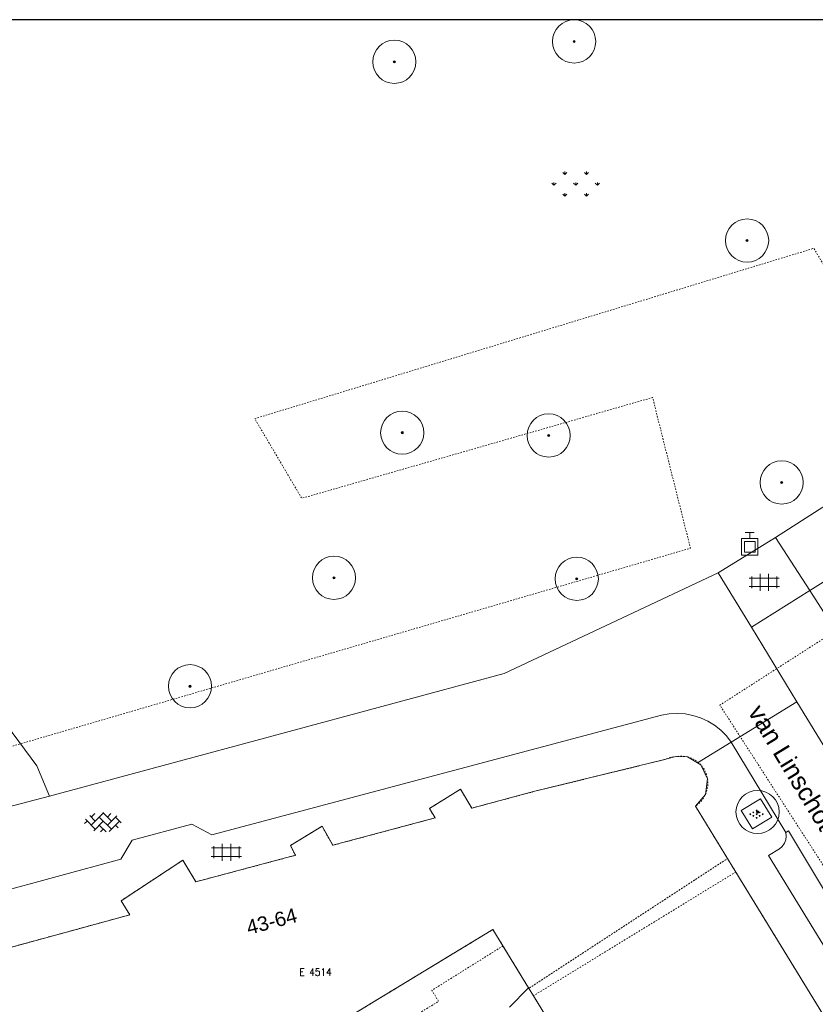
# Model space of a CAD drawing. Header units: metres. Extents: x 148648 to 148948, y 523974 to 524405.
# Tile 22 of 24: x 148797 to 148852, y 524336 to 524405. Entities that reach past the tile are written whole.
import ezdxf
from ezdxf.enums import TextEntityAlignment as Align

# ---------------------------------------------------------------- set-up
doc = ezdxf.new("R2010")
doc.units = ezdxf.units.M
doc.header["$LTSCALE"] = 0.001
doc.header["$MEASUREMENT"] = 0
doc.linetypes.add('DGN Style 2', pattern=[9.752608, 5.851565, -3.901043])
for name, color, linetype, lineweight in [('B-WE-GR-BEPLANTING_CULTUUR_BODEMBEDEKKER-SV', 102, 'Continuous', 0), ('B-WE-GR-BOOM-S-1000', 102, 'Continuous', 0), ('B-WE-GR-GRAS-GV', 3, 'Continuous', 0), ('B-WE-GR-GRAS-SV', 3, 'Continuous', 0), ('B-WE-IE-MEUBILAIR_WEGMEUBILAIR-S-1000', 7, 'Continuous', 13), ('B-WE-OG-TOPOGRAFIE_BEBOUWING_GEBOUW-GV', 1, 'Continuous', 13), ('B-WE-OG-TOPOGRAFIE_BEBOUWING_LUIFEL-GV', 20, 'DGN Style 2', 0), ('B-WE-OG-TOPOGRAFIE_BEBOUWING_TUSSENMUUR-GV', 1, 'DGN Style 2', 0), ('B-WE-OG-TOPOGRAFIE_HUISNUMMER-A-1000', 7, 'Continuous', 0), ('B-WE-OG-TOPOGRAFIE_STRAATNAAM-A-1000', 7, 'Continuous', 0), ('B-WE-VH-VERHARDING_BETONSTRAATSTEEN-GV', 7, 'Continuous', 0), ('B-WE-VH-VERHARDING_BETONSTRAATSTEEN-SV', 252, 'Continuous', 0), ('B-WE-VH-VERHARDING_STRAATBAKSTEEN-GV', 252, 'Continuous', 0), ('B-WE-VH-VERHARDING_TEGEL-GV', 7, 'Continuous', 0), ('B-WE-VH-VERHARDING_TEGEL-SV', 252, 'Continuous', 0), ('BRK_NUMMER_274', 7, 'Continuous', 0), ('BRK_PERCEEL_274', 4, 'Continuous', 0), ('kader_binnenrand', 7, 'Continuous', 30), ('plangrens de Moestuin', 6, 'Continuous', 30)]:
    doc.layers.add(name, color=color, linetype=linetype, lineweight=lineweight)
doc.styles.add('IMGEO_Nummeraanduiding_Huisnummer', font='Arial.ttf', dxfattribs={"height": 3.4})
doc.styles.add('IMGEO_OpenbareRuimte_Weg', font='Arial.ttf', dxfattribs={"height": 4.2})
doc.styles.add('Style-STANDARD', font='STANDARD.shx')

# ---------------------------------------------------------------- blocks, each defined once
blk = doc.blocks.new('IMGeo-AAP')
at = {"layer": 'B-WE-IE-MEUBILAIR_WEGMEUBILAIR-S-1000'}
for p, q in [((-0.062, 0.2), (0.062, 0.2)), ((0, 0.114), (0, 0.2)), ((-0.114, -0.114), (-0.114, 0.114)), ((-0.114, 0.114), (0.114, 0.114)), ((-0.074, -0.074), (-0.074, 0.074)), ((-0.074, 0.074), (0.074, 0.074)), ((0.074, 0.074), (0.074, -0.074)), ((0.114, 0.114), (0.114, -0.114)), ((0.114, -0.114), (-0.114, -0.114)), ((0.074, -0.074), (-0.074, -0.074))]:
    blk.add_line(p, q, dxfattribs=at)
blk = doc.blocks.new('*U3')
at = {"layer": 'B-WE-GR-BOOM-S-1000', "ltscale": 0.1}
h = blk.add_hatch(color=102, dxfattribs=at)
edge = h.paths.add_edge_path()
edge.add_arc((0, 0), 0.15, 0, 360)
at = {"layer": 'B-WE-GR-BOOM-S-1000', "ltscale": 0.1, "flags": 128}
blk.add_lwpolyline([(0.15, 0, 1), (-0.15, 0, 1)], format="xyb", close=True, dxfattribs=at)
blk = doc.blocks.new('IMGeo-Boom')
at = {"layer": 'B-WE-GR-BOOM-S-1000'}
blk.add_circle((0, 0), 0.3, dxfattribs=at)
at = {"layer": 'B-WE-GR-BOOM-S-1000', "ltscale": 0.1}
blk.add_circle((0, 0), 0.015, dxfattribs=at)
at = {"layer": 'B-WE-GR-BOOM-S-1000', "ltscale": 0.1, "xscale": 0.1, "yscale": 0.1, "zscale": 0.1}
blk.add_blockref('*U3', (0, 0), dxfattribs=at)
blk = doc.blocks.new('IMGeo-Gras')
at = {"layer": 'B-WE-GR-GRAS-SV', "ltscale": 0.1}
for p, q in [((-0.0753, 0.0653), (-0.0892, 0.0792)), ((-0.0753, 0.0653), (-0.0753, 0.0853)), ((-0.0753, 0.0653), (-0.0612, 0.0794)), ((0.0753, 0.0653), (0.0612, 0.0794)), ((0.0753, 0.0653), (0.0753, 0.0853)), ((0.0753, 0.0653), (0.0894, 0.0794)), ((-0.1506, -0.01), (-0.1647, 0.0041)), ((-0.1506, -0.01), (-0.1506, 0.01)), ((-0.1506, -0.01), (-0.1365, 0.0041)), ((0, -0.01), (-0.0141, 0.0041)), ((0, -0.01), (0, 0.01)), ((0, -0.01), (0.0141, 0.0041)), ((0.1506, -0.01), (0.1365, 0.0041)), ((0.1506, -0.01), (0.1506, 0.01)), ((0.1506, -0.01), (0.1647, 0.0041)), ((-0.0753, -0.0853), (-0.0753, -0.0653)), ((0.0753, -0.0853), (0.0753, -0.0653)), ((-0.0753, -0.0853), (-0.0894, -0.0712)), ((-0.0753, -0.0853), (-0.0612, -0.0712)), ((0.0753, -0.0853), (0.0612, -0.0712)), ((0.0753, -0.0853), (0.0894, -0.0712))]:
    blk.add_line(p, q, dxfattribs=at)
blk = doc.blocks.new('IMGeo-Bodembedekkers')
at = {"layer": 'B-WE-GR-BEPLANTING_CULTUUR_BODEMBEDEKKER-SV', "ltscale": 0.1}
for p, q in [((-0.087, -0.013), (-0.094, 0)), ((-0.087, -0.013), (-0.079, 0)), ((-0.043, 0.012), (-0.051, 0.025)), ((-0.036, 0.025), (-0.051, 0.025)), ((-0.043, 0.012), (-0.036, 0.025)), ((0, 0.038), (-0.007, 0.05)), ((0.007, 0.05), (-0.007, 0.05)), ((0, -0.013), (-0.007, 0)), ((0.007, 0), (-0.007, 0)), ((0, 0.038), (0.007, 0.05)), ((0, -0.013), (0.007, 0)), ((0.043, 0.012), (0.036, 0.025)), ((0.051, 0.025), (0.036, 0.025)), ((0.043, 0.012), (0.051, 0.025)), ((0.094, 0), (0.079, 0)), ((0.087, -0.013), (0.094, 0)), ((-0.079, 0), (-0.094, 0)), ((-0.043, -0.038), (-0.051, -0.025)), ((-0.036, -0.025), (-0.051, -0.025)), ((-0.043, -0.038), (-0.036, -0.025)), ((0, -0.063), (-0.007, -0.05)), ((0.007, -0.05), (-0.007, -0.05)), ((0, -0.063), (0.007, -0.05)), ((0.043, -0.038), (0.036, -0.025)), ((0.051, -0.025), (0.036, -0.025)), ((0.043, -0.038), (0.051, -0.025)), ((0.087, -0.013), (0.079, 0))]:
    blk.add_line(p, q, dxfattribs=at)
blk = doc.blocks.new('IMGeo-Tegels')
at = {"layer": 'B-WE-VH-VERHARDING_TEGEL-SV'}
for p, q in [((-0.173, 0.05), (0.173, 0.05)), ((-0.145, 0.069), (-0.145, -0.069)), ((-0.048, 0.098), (-0.048, -0.098)), ((0.05, 0.098), (0.05, -0.098)), ((0.147, 0.068), (0.147, -0.068)), ((-0.175, -0.048), (0.175, -0.048))]:
    blk.add_line(p, q, dxfattribs=at)
blk = doc.blocks.new('IMGeo-Betonstraatstenen')
at = {"layer": 'B-WE-VH-VERHARDING_BETONSTRAATSTEEN-SV'}
for p, q in [((-0.006, 0.115), (0.093, 0.016)), ((-0.216, -0.014), (-0.186, 0.016)), ((-0.208, 0.037), (-0.093, -0.078)), ((-0.158, 0.081), (-0.093, 0.016)), ((-0.14, -0.031), (0, 0.109)), ((-0.14, 0.062), (-0.098, 0.104)), ((-0.111, -0.096), (0, 0.016)), ((-0.047, 0.062), (0.093, -0.078)), ((0.047, 0.062), (0.088, 0.104)), ((0.047, -0.031), (0.155, 0.077)), ((0.066, -0.104), (0.186, 0.016)), ((0.14, 0.062), (0.208, -0.006)), ((-0.047, -0.031), (0.032, -0.109)), ((-0.032, -0.11), (0, -0.078)), ((0.14, -0.031), (0.171, -0.062))]:
    blk.add_line(p, q, dxfattribs=at)

msp = doc.modelspace()

# ---------------------------------------------------------------- linework, layer by layer
at = {"layer": 'B-WE-GR-GRAS-GV', "flags": 128}
msp.add_lwpolyline([(148786.11, 524357.427), (148788.538, 524360.981), (148791.9, 524360.296), (148794.059, 524358.616), (148798.296, 524352.946), (148799.171, 524350.834)], dxfattribs=at)
at = {"layer": 'B-WE-OG-TOPOGRAFIE_BEBOUWING_GEBOUW-GV', "flags": 128}
for points in [[(148844.185, 524353.149), (148843.496, 524353.567), (148842.677, 524353.584), (148841.888, 524353.364), (148832.805, 524351.144), (148828.508, 524349.997), (148827.731, 524351.308), (148825.567, 524349.978), (148825.959, 524349.317), (148818.848, 524347.417), (148818.108, 524348.739), (148815.915, 524347.403), (148816.267, 524346.725), (148812.019, 524345.594), (148809.354, 524344.885), (148808.439, 524346.379), (148804.155, 524343.573), (148804.754, 524342.59), (148791.794, 524339.056), (148791.753, 524339.447), (148791.635, 524339.821)], [(148846.846, 524345.562), (148844.044, 524350.134), (148844.749, 524350.956), (148844.89, 524352.029), (148844.422, 524353.005), (148844.185, 524353.149)], [(148893.62, 524269.381), (148866.484, 524313.665), (148867.267, 524314.144), (148864.76, 524318.235), (148863.91, 524317.714), (148846.846, 524345.562)], [(148813.219, 524329.536), (148817.454, 524332.179), (148816.649, 524333.49), (148829.978, 524341.574), (148832.454, 524337.521)], [(148832.454, 524337.521), (148832.79, 524336.972)], [(148832.79, 524336.972), (148849.313, 524309.932)]]:
    msp.add_lwpolyline(points, dxfattribs=at)
at = {"layer": 'B-WE-OG-TOPOGRAFIE_BEBOUWING_LUIFEL-GV', "flags": 128}
msp.add_lwpolyline([(148817.454, 524332.179), (148820.462, 524334.057), (148820.89, 524333.36), (148826.207, 524336.585), (148825.738, 524337.349), (148830.676, 524340.431), (148829.978, 524341.574), (148816.649, 524333.49), (148817.454, 524332.179)], dxfattribs=at)
at = {"layer": 'B-WE-OG-TOPOGRAFIE_BEBOUWING_TUSSENMUUR-GV', "flags": 128}
msp.add_lwpolyline([(148846.846, 524345.562), (148832.79, 524336.972)], dxfattribs=at)
at = {"layer": 'B-WE-VH-VERHARDING_BETONSTRAATSTEEN-GV', "flags": 128}
for points in [[(148799.171, 524350.834), (148830.77, 524359.342), (148845.616, 524366.338)], [(148845.616, 524366.338), (148847.927, 524362.555)], [(148847.927, 524362.555), (148851.095, 524357.37)], [(148851.095, 524357.37), (148846.528, 524354.58)], [(148846.528, 524354.58), (148846.19, 524355.017), (148845.802, 524355.409), (148845.369, 524355.753), (148844.899, 524356.041), (148844.397, 524356.271), (148843.871, 524356.439), (148843.328, 524356.542), (148842.777, 524356.579), (148842.226, 524356.55), (148841.682, 524356.454), (148810.448, 524348.149), (148809.068, 524348.875), (148804.911, 524347.769), (148804.132, 524346.447), (148786.426, 524341.643)], [(148790.125, 524348.472), (148799.171, 524350.834)], [(148832.454, 524337.521), (148831.136, 524336.191)]]:
    msp.add_lwpolyline(points, dxfattribs=at)
at = {"layer": 'B-WE-VH-VERHARDING_STRAATBAKSTEEN-GV', "flags": 128}
for points in [[(148849.606, 524368.792), (148866.427, 524379.578)], [(148851.992, 524365.099), (148863.001, 524371.985), (148864.005, 524370.381)], [(148851.992, 524365.099), (148849.606, 524368.792)], [(148854.808, 524351.292), (148851.095, 524357.37)], [(148850.326, 524348.309), (148846.528, 524354.58)], [(148857.424, 524336.887), (148850.509, 524348.412), (148850.326, 524348.309)]]:
    msp.add_lwpolyline(points, dxfattribs=at)
at = {"layer": 'B-WE-VH-VERHARDING_TEGEL-GV', "flags": 128}
for points in [[(148845.616, 524366.338), (148849.606, 524368.792)], [(148847.927, 524362.555), (148851.992, 524365.099)], [(148851.992, 524365.099), (148854.522, 524361.184)], [(148846.528, 524354.58), (148844.185, 524353.149)], [(148848.571, 524350.653), (148847.224, 524349.832), (148848.005, 524348.551), (148849.352, 524349.372), (148848.571, 524350.653)], [(148850.326, 524348.309), (148850.352, 524348.052), (148850.316, 524347.797), (148850.221, 524347.557), (148850.072, 524347.346), (148849.878, 524347.176), (148849.118, 524346.7), (148855.407, 524336.436), (148856.25, 524336.953), (148856.54, 524337.052), (148856.846, 524337.074), (148857.147, 524337.018), (148857.424, 524336.887)]]:
    msp.add_lwpolyline(points, dxfattribs=at)
at = {"layer": 'BRK_PERCEEL_274', "linetype": 'DGN Style 2', "lineweight": 0, "flags": 128}
for points in [[(148901.047, 524269.023), (148901.513, 524268.279), (148923.167, 524233.684), (148930.599, 524238.829), (148920.14, 524255.954), (148919.175, 524255.366), (148854.522, 524361.184), (148853.818, 524362.336), (148845.739, 524357.147), (148884.349, 524297.362), (148883.502, 524296.818)], [(148843.496, 524353.567), (148843.087, 524353.606), (148842.677, 524353.584), (148842.274, 524353.503), (148841.888, 524353.364), (148832.805, 524351.144), (148828.508, 524349.997), (148827.731, 524351.308), (148825.567, 524349.978), (148825.959, 524349.317), (148818.848, 524347.417), (148818.108, 524348.739), (148815.915, 524347.403), (148816.267, 524346.725), (148809.354, 524344.885), (148808.439, 524346.379), (148804.155, 524343.573), (148804.754, 524342.59), (148791.794, 524339.056), (148791.753, 524339.447), (148791.635, 524339.821), (148791.443, 524340.164), (148791.187, 524340.461), (148790.876, 524340.701), (148790.523, 524340.873), (148790.143, 524340.971), (148789.751, 524340.99), (148789.362, 524340.93), (148788.994, 524340.793), (148788.661, 524340.585), (148788.377, 524340.315), (148788.153, 524339.992), (148788.007, 524339.664), (148787.923, 524339.315), (148787.904, 524338.956), (148787.951, 524338.6), (148788.063, 524338.259), (148788.242, 524337.935), (148788.479, 524337.65), (148788.765, 524337.416), (148789.09, 524337.239), (148789.443, 524337.128), (148789.811, 524337.084), (148790.18, 524337.112), (148790.537, 524337.208), (148790.87, 524337.37), (148793.627, 524332.507), (148792.731, 524331.999), (148794.624, 524328.659), (148795.503, 524329.157), (148799.319, 524322.423), (148798.366, 524321.835), (148799.739, 524319.409), (148800.699, 524319.987), (148801.407, 524318.737), (148802.888, 524319.645), (148802.839, 524319.732), (148812.412, 524325.064), (148812.487, 524324.933), (148814.987, 524326.351), (148813.219, 524329.536), (148817.454, 524332.179), (148816.649, 524333.49), (148829.978, 524341.574), (148832.474, 524337.49), (148846.271, 524346.499), (148844.044, 524350.134), (148844.331, 524350.361), (148844.568, 524350.638), (148844.749, 524350.956), (148844.865, 524351.302), (148844.913, 524351.665), (148844.89, 524352.029), (148844.798, 524352.383), (148844.64, 524352.712), (148844.422, 524353.005), (148844.151, 524353.251), (148843.839, 524353.441)], [(148850.013, 524308.786), (148863.91, 524317.714), (148846.271, 524346.499), (148832.474, 524337.49)]]:
    msp.add_lwpolyline(points, close=True, dxfattribs=at)
at = {"layer": 'kader_binnenrand', "flags": 128}
msp.add_lwpolyline([(148947.79, 523974.233), (148947.79, 524404.733), (148647.79, 524404.733), (148647.79, 523974.233)], close=True, dxfattribs=at)
at = {"layer": 'plangrens de Moestuin', "linetype": 'DGN Style 2', "lineweight": 0, "flags": 128}
msp.add_lwpolyline([(148861.099, 524404.733), (148764.685, 524404.733), (148767.221, 524402.679), (148774.064, 524396.829), (148778.62, 524390.406), (148783.145, 524383.98), (148784.874, 524378.951), (148793.662, 524353.443), (148843.696, 524368.041), (148841.068, 524378.505), (148816.699, 524371.508), (148813.438, 524377.038), (148852.263, 524388.861), (148855.973, 524382.622), (148881.759, 524390.007), (148866.093, 524401.223)], close=True, dxfattribs=at)

# ---------------------------------------------------------------- block references
at = {"layer": 'B-WE-GR-BEPLANTING_CULTUUR_BODEMBEDEKKER-SV', "xscale": 5, "yscale": 5, "zscale": 10}
msp.add_blockref('IMGeo-Bodembedekkers', (148848.288, 524349.602), dxfattribs=at)
at = {"layer": 'B-WE-GR-BOOM-S-1000', "xscale": 5, "yscale": 5, "zscale": 10}
for p in [(148835.62, 524403.22), (148823.13, 524401.81), (148847.63, 524389.4), (148823.68, 524376.06), (148833.85, 524375.87), (148850.032, 524372.609), (148818.94, 524365.99), (148835.8, 524365.92), (148808.94, 524358.46), (148848.36, 524349.73)]:
    msp.add_blockref('IMGeo-Boom', p, dxfattribs=at)
at = {"layer": 'B-WE-GR-GRAS-SV', "xscale": 10, "yscale": 10, "zscale": 10}
msp.add_blockref('IMGeo-Gras', (148835.725, 524393.337), dxfattribs=at)
at = {"layer": 'B-WE-IE-MEUBILAIR_WEGMEUBILAIR-S-1000', "xscale": 5, "yscale": 5, "zscale": 10}
msp.add_blockref('IMGeo-AAP', (148847.812, 524368.137), dxfattribs=at)
at = {"layer": 'B-WE-VH-VERHARDING_BETONSTRAATSTEEN-SV', "xscale": 6, "yscale": 6, "zscale": 10}
msp.add_blockref('IMGeo-Betonstraatstenen', (148802.919, 524349.005), dxfattribs=at)
at = {"layer": 'B-WE-VH-VERHARDING_TEGEL-SV', "xscale": 6, "yscale": 6, "zscale": 10}
for p in [(148848.821, 524365.674), (148811.465, 524346.933)]:
    msp.add_blockref('IMGeo-Tegels', p, dxfattribs=at)

# ---------------------------------------------------------------- texts
at = {"layer": 'B-WE-OG-TOPOGRAFIE_HUISNUMMER-A-1000', "color": 7, "style": 'IMGEO_Nummeraanduiding_Huisnummer'}
msp.add_text('43-64', height=1, rotation=14.9, dxfattribs=at).set_placement((148814.61, 524342.145), align=Align.MIDDLE_CENTER)
at = {"layer": 'B-WE-OG-TOPOGRAFIE_STRAATNAAM-A-1000', "color": 7, "style": 'IMGEO_OpenbareRuimte_Weg'}
msp.add_text('van Linschotenstraat', height=1.25, rotation=301.30743, dxfattribs=at).set_placement((148852.37, 524350.126), align=Align.MIDDLE_CENTER)
at = {"layer": 'BRK_NUMMER_274', "color": 7, "linetype": 'Continuous', "lineweight": 0, "style": 'Style-STANDARD'}
msp.add_text('E 4514', height=0.5, dxfattribs=at).set_placement((148816.536, 524338.366))

doc.saveas('drawing.dxf')
